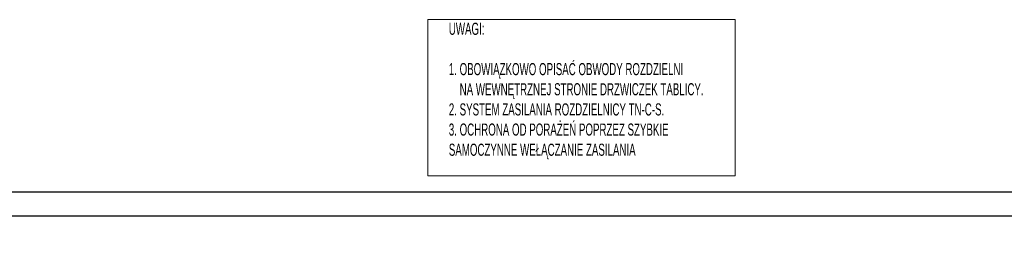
# Model space of a CAD drawing. Header units: millimetres. Extents: x 304 to 148940, y -18 to 215742.
# Tile 5 of 33: x 80606 to 100964, y 38426 to 42958. Entities that reach past the tile are written whole.
import ezdxf

# ---------------------------------------------------------------- set-up
doc = ezdxf.new("R2010")
doc.units = ezdxf.units.MM
doc.layers.add('CP_LINENORM', color=251, linetype='Continuous', lineweight=25)
doc.layers.add('E-osprzęt', color=1, linetype='Continuous', lineweight=9)
doc.styles.add('ROMANS', font='ARIALN.TTF', dxfattribs={"width": 0.7})

msp = doc.modelspace()

# ---------------------------------------------------------------- linework, layer by layer
at = {"layer": 'CP_LINENORM'}
msp.add_line((58620, 39393, 108468), (119468, 39393, 108468), dxfattribs=at)
at = {"layer": 'CP_LINENORM', "linetype": 'Continuous'}
msp.add_line((57120, 38893, 108468), (119968, 38893, 108468), dxfattribs=at)
at = {"layer": 'E-osprzęt', "color": 102, "elevation": 62149}
msp.add_lwpolyline([(89043, 42958), (95396, 42958), (95396, 39723), (89043, 39723)], close=True, dxfattribs=at)

# ---------------------------------------------------------------- texts
at = {"layer": 'E-osprzęt', "color": 7, "lineweight": 35, "insert": (89479, 42894, 62149), "char_height": 250.56, "width": 5335.81, "attachment_point": 1, "style": 'ROMANS'}
msp.add_mtext('UWAGI:\\P\\P1. OBOWIĄZKOWO OPISAĆ OBWODY ROZDZIELNI \\P    NA WEWNĘTRZNEJ STRONIE DRZWICZEK TABLICY.\\P2. SYSTEM ZASILANIA ROZDZIELNICY TN-C-S.\\fArial Narrow|b0|i0|c238;\\P3. OCHRONA OD PORAŻEŃ POPRZEZ SZYBKIE SAMOCZYNNE WEŁĄCZANIE ZASILANIA', dxfattribs=at)

doc.saveas('drawing.dxf')
